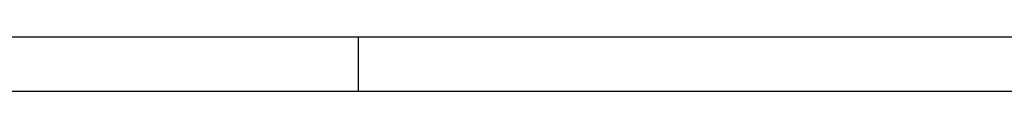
# Model space of a CAD drawing. Extents: x 47048 to 48733, y 15921 to 17109.
# Tile 13 of 26: x 47777 to 48103, y 17091 to 17109. Entities that reach past the tile are written whole.
import ezdxf

# ---------------------------------------------------------------- set-up
doc = ezdxf.new("R2010")
doc.units = 0
doc.header["$LTSCALE"] = 25.4
doc.layers.get('0').update_dxf_attribs({"linetype": 'CONTINUOUS'})

# ---------------------------------------------------------------- blocks, each defined once
blk = doc.blocks.new('ata-Border-A1-002')
at = {"color": 253, "ltscale": 0.5}
for p, q in [((0, 594), (841, 594)), ((420.5, 594), (420.5, 585))]:
    blk.add_line(p, q, dxfattribs=at)
blk.add_line((7, 585), (834, 585))

msp = doc.modelspace()

# ---------------------------------------------------------------- block references
at = {"xscale": 2, "yscale": 2, "zscale": 2}
msp.add_blockref('ata-Border-A1-002', (47047.9785069, 15920.8125715), dxfattribs=at)
msp.add_blockref('ata-Border-A1-002', (47047.9785069, 15920.8125715), dxfattribs=at)

doc.saveas('drawing.dxf')
